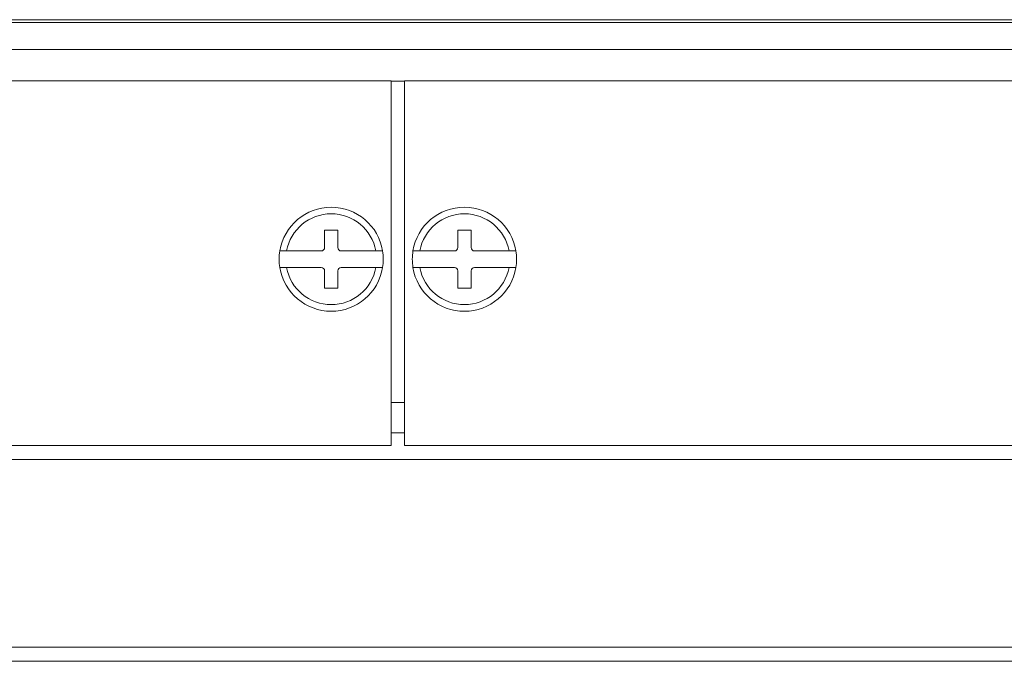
# Model space of a CAD drawing. Header units: millimetres. Extents: x 0 to 1118, y 0 to 864.
# Tile 13 of 139: x 237 to 255, y 183 to 195. Entities that reach past the tile are written whole.
import ezdxf

# ---------------------------------------------------------------- set-up
doc = ezdxf.new("R2010")
doc.units = ezdxf.units.MM

msp = doc.modelspace()

# ---------------------------------------------------------------- linework, layer by layer
at = {"color": 9, "linetype": 'Continuous', "lineweight": 0}
for p, q in [((206.824, 194.935), (280.392, 194.935)), ((280.392, 194.885), (206.824, 194.885)), ((243.735, 193.783), (243.485, 193.783))]:
    msp.add_line(p, q, dxfattribs=at)
at = {"color": 7, "linetype": 'Continuous', "lineweight": 15}
for p, q in [((207.108, 194.375), (280.108, 194.375)), ((243.486, 194.375), (243.734, 194.375)), ((243.485, 193.786), (207.235, 193.786)), ((243.485, 193.786), (243.485, 186.936)), ((243.735, 193.786), (243.735, 186.936)), ((279.985, 193.786), (243.735, 193.786)), ((242.235, 190.979), (242.235, 190.654)), ((242.485, 190.979), (242.235, 190.979)), ((242.485, 190.654), (242.485, 190.979)), ((244.985, 190.979), (244.735, 190.979)), ((244.735, 190.979), (244.735, 190.654)), ((244.985, 190.654), (244.985, 190.979)), ((241.522, 190.592), (241.395, 190.592)), ((242.173, 190.592), (241.522, 190.592)), ((243.198, 190.592), (242.548, 190.592)), ((243.325, 190.592), (243.198, 190.592)), ((244.022, 190.592), (243.895, 190.592)), ((244.673, 190.592), (244.022, 190.592)), ((245.698, 190.592), (245.048, 190.592)), ((245.825, 190.592), (245.698, 190.592)), ((241.395, 190.279), (241.522, 190.279)), ((241.522, 190.279), (242.173, 190.279)), ((242.548, 190.279), (243.198, 190.279)), ((243.198, 190.279), (243.325, 190.279)), ((243.895, 190.279), (244.022, 190.279)), ((244.022, 190.279), (244.673, 190.279)), ((245.048, 190.279), (245.698, 190.279)), ((245.698, 190.279), (245.825, 190.279)), ((242.235, 190.217), (242.235, 189.892)), ((242.485, 189.892), (242.485, 190.217)), ((244.735, 190.217), (244.735, 189.892)), ((244.985, 189.892), (244.985, 190.217)), ((242.235, 189.892), (242.485, 189.892)), ((244.735, 189.892), (244.985, 189.892)), ((243.485, 187.746), (243.735, 187.746)), ((243.485, 187.177), (243.735, 187.177)), ((207.235, 186.936), (243.485, 186.936)), ((243.735, 186.936), (279.985, 186.936)), ((207.235, 186.677), (279.985, 186.677)), ((279.985, 183.152), (207.235, 183.152)), ((279.985, 182.884), (207.235, 182.884))]:
    msp.add_line(p, q, dxfattribs=at)
for centre, radius, start, end in [((242.36, 190.436), 0.977, 9.198, 170.802), ((244.86, 190.436), 0.978, 9.198, 170.802), ((242.36, 190.436), 0.853, 10.5611, 169.4389), ((244.86, 190.436), 0.853, 10.5611, 169.4389), ((242.173, 190.654), 0.0625, 270, 0), ((242.548, 190.654), 0.0625, 180, 270), ((244.673, 190.654), 0.0625, 270, 0), ((245.048, 190.654), 0.0625, 180, 270), ((242.36, 190.436), 0.978, 170.802, 189.198), ((242.36, 190.436), 0.977, 350.802, 9.198), ((244.86, 190.436), 0.978, 170.802, 189.198), ((244.86, 190.436), 0.978, 350.802, 9.198), ((242.36, 190.436), 0.977, 189.198, 350.802), ((242.36, 190.436), 0.853, 190.5611, 349.4389), ((242.173, 190.217), 0.0625, 0, 90), ((242.548, 190.217), 0.0625, 90, 180), ((244.86, 190.436), 0.978, 189.198, 350.802), ((244.86, 190.436), 0.852, 190.5611, 349.4389), ((244.673, 190.217), 0.0625, 0, 90), ((245.048, 190.217), 0.0625, 90, 180)]:
    msp.add_arc(centre, radius, start, end, dxfattribs=at)

doc.saveas('drawing.dxf')
